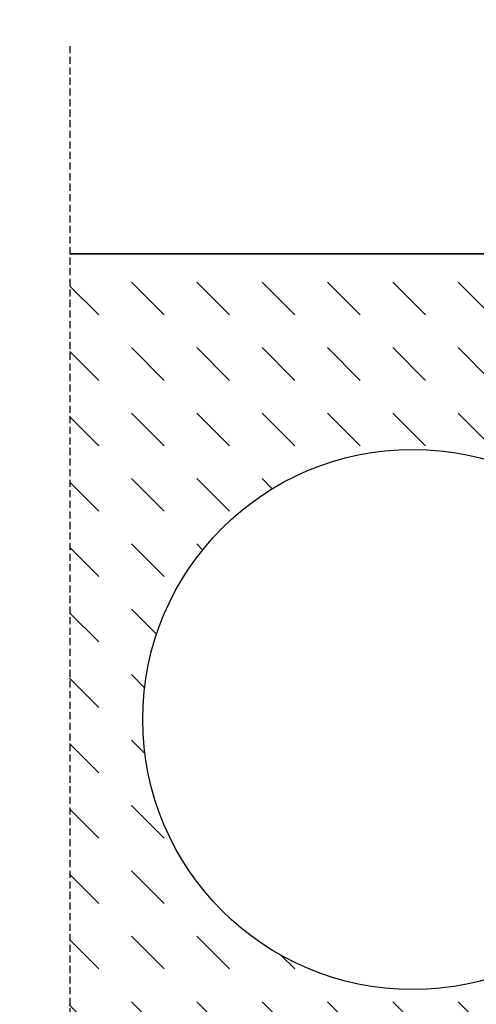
# Model space of a CAD drawing. Header units: millimetres. Extents: x -303 to 588072, y -379 to 357555.
# Tile 64 of 88: x 585937 to 586060, y 338141 to 338407. Entities that reach past the tile are written whole.
import ezdxf

# ---------------------------------------------------------------- set-up
doc = ezdxf.new("R2010")
doc.units = ezdxf.units.MM
doc.header["$LTSCALE"] = 0.15
doc.header["$MEASUREMENT"] = 0
doc.linetypes.add('DASHED', pattern=[19.05, 12.7, -6.35])
for name, color, linetype in [('3', 4, 'Continuous'), ('5', 8, 'Continuous'), ('RFD_2', 4, 'DASHED')]:
    doc.layers.add(name, color=color, linetype=linetype)
doc.styles.add('txt3', font='simplex.shx', dxfattribs={"width": 0.75, "height": 20})

msp = doc.modelspace()

# ---------------------------------------------------------------- hatches: boundary and pattern name
at = {"layer": '3'}
h = msp.add_hatch(dxfattribs=at)
h.set_pattern_fill('DASH', color=8, scale=100, angle=135)
h.set_pattern_definition([(135, (936311.896, 339299.619), (0, 17.67766953), [12.5, -12.5])])
edge = h.paths.add_edge_path(flags=16)
edge.add_arc((586043.09, 338218.02), 73, 0, 360)
h.paths.add_polyline_path([(585950.38, 338343.85), (585950.2, 338103.85), (586170.28, 338103.85), (586170.41, 338343.85)])

# ---------------------------------------------------------------- linework, layer by layer
at = {"layer": '5'}
msp.add_line((586170.14, 338343.85), (585950.38, 338343.85), dxfattribs=at)
msp.add_lwpolyline([(585950.38, 338343.85), (586170.14, 338343.85), (586170.14, 338103.85), (585950.33, 338103.85)], dxfattribs=at)
msp.add_circle((586043.09, 338218.02), 73, dxfattribs=at)
at = {"layer": 'RFD_2'}
msp.add_line((585950.39, 338399.99), (585950.32, 338012.97), dxfattribs=at)

# ---------------------------------------------------------------- texts
at = {"layer": '3', "color": 4, "insert": (586214.45, 338504.58), "char_height": 50, "attachment_point": 6, "rotation": 359.9998, "style": 'txt3'}
msp.add_mtext('{\\Fsimplex.shx;\\W6.63158;  }kotwa M8 do\\P{\\Fsimplex.shx;\\W6.63158;  }płyt kanałowych', dxfattribs=at)

doc.saveas('drawing.dxf')
